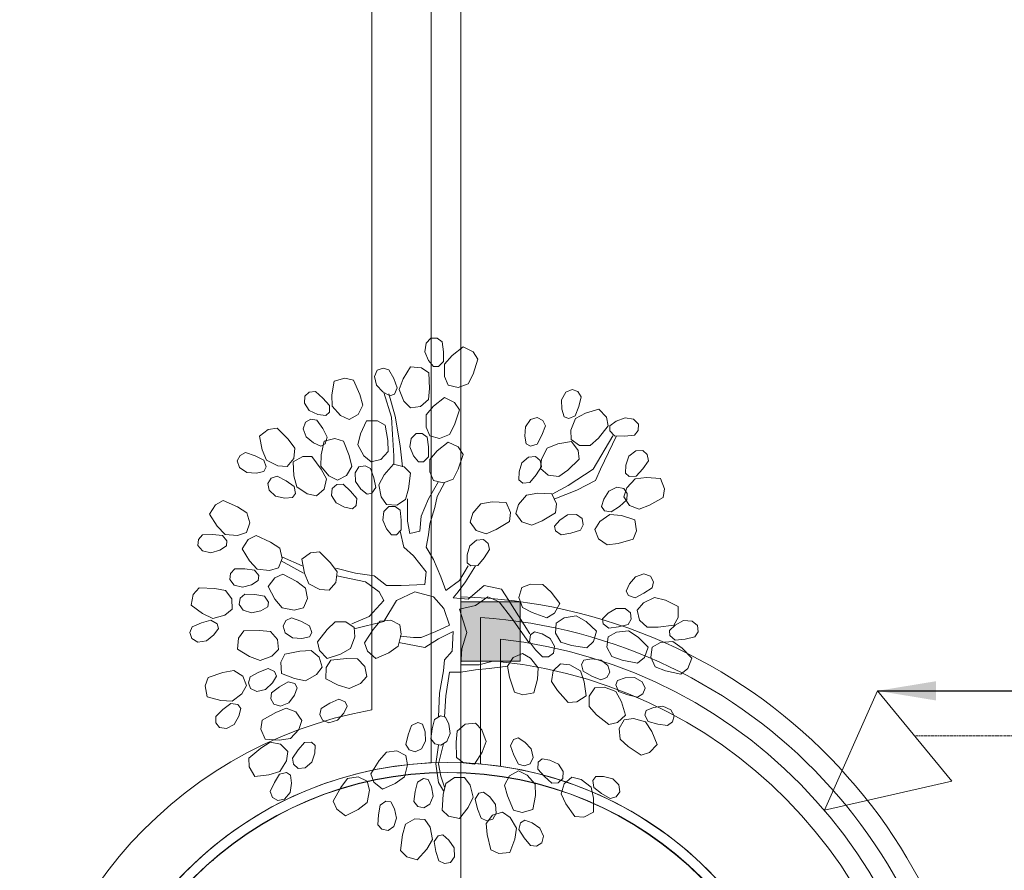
# Model space of a CAD drawing. Header units: millimetres. Extents: x 99250 to 122845, y -19292 to 18303.
# Tile 14 of 99: x 99250 to 101775, y 9840 to 12023. Entities that reach past the tile are written whole.
import ezdxf

# ---------------------------------------------------------------- set-up
doc = ezdxf.new("R2010")
doc.units = ezdxf.units.MM
doc.header["$MEASUREMENT"] = 0
doc.linetypes.add('HIDDENX2', pattern=[0.75, 0.5, -0.25])
doc.layers.get('0').update_dxf_attribs({"lineweight": 5})
doc.layers.add('IRISH HOUSE_HYD AIRPORT_DRAINAGE LAYOUT 1$0$GREY SCALE', color=8, linetype='Continuous')
for name, color, linetype, lineweight in [('IRISH HOUSE_HYD AIRPORT_DRAINAGE LAYOUT 1$0$GREYSCALE', 8, 'Continuous', 0), ('M-MEP-ELFA-CABLE', 1, 'HIDDENX2', 20), ('M-MEP-ELIT-DEVICES', 5, 'Continuous', 20), ('M-MEP-ELPR-EQUIP', 6, 'Continuous', 20)]:
    doc.layers.add(name, color=color, linetype=linetype, lineweight=lineweight)
doc.styles.add('Oswald Light', font='txt')
doc.dimstyles.new('MDS-50', dxfattribs={"dimtxt": 100, "dimasz": 100, "dimexe": 50, "dimexo": 50, "dimgap": 25, "dimtad": 1, "dimdec": 0, "dimtxsty": 'Oswald Light', "dimcen": 0, "dimdle": 1.5875, "dimazin": 0, "dimtfac": 1, "dimtdec": 0, "dimtix": 1, "dimtmove": 0, "dimatfit": 0, "dimfxl": 0, "dimfrac": 2, "dimtolj": 1, "dimarcsym": 0})

# ---------------------------------------------------------------- blocks, each defined once
blk = doc.blocks.new('IRISH HOUSE_HYD AIRPORT_DRAINAGE LAYOUT 1$0$FLOOR PLAN')
at = {"layer": 'IRISH HOUSE_HYD AIRPORT_DRAINAGE LAYOUT 1$0$GREYSCALE', "lineweight": 0, "ltscale": 0.25}
h = blk.add_hatch(color=8, dxfattribs=at)
h.dxf.hatch_style = 1
h.paths.add_polyline_path([(381, 10529.2), (381, 10376.8), (533.4, 10376.8), (533.4, 10529.2)])
at = {"layer": 'IRISH HOUSE_HYD AIRPORT_DRAINAGE LAYOUT 1$0$GREYSCALE', "color": 8, "lineweight": 0, "ltscale": 0.2}
blk.add_line((153, 16760.7), (152.7, 10251.7), dxfattribs=at)
at = {"layer": 'IRISH HOUSE_HYD AIRPORT_DRAINAGE LAYOUT 1$0$GREYSCALE', "color": 8, "lineweight": 0, "ltscale": 0.25}
for p, q in [((305.4, 16757.9), (305.1, 10115.7)), ((381, 14166.1), (381, 4141)), ((381, 10541.5), (381, 10116.1)), ((381, 10529.2), (533.4, 10529.2)), ((381, 10376.8), (381, 10529.2)), ((533.4, 10529.2), (533.4, 10376.8)), ((431.8, 10488.4), (431.8, 10112.9)), ((482.6, 10433.1), (482.6, 10107)), ((533.4, 10376.8), (381, 10376.8)), ((482.6, 10375.2), (482.6, 10107))]:
    blk.add_line(p, q, dxfattribs=at)
at = {"layer": 'IRISH HOUSE_HYD AIRPORT_DRAINAGE LAYOUT 1$0$GREYSCALE', "color": 8, "lineweight": 0}
for p, q in [((288.6, 11170.6), (291.7, 11192.9)), ((291.7, 11192.9), (304.4, 11205.6)), ((304.4, 11205.6), (320.3, 11205.6)), ((320.3, 11205.6), (333, 11196)), ((333, 11196), (336.2, 11170.6)), ((298.1, 11148.4), (288.6, 11170.6)), ((336.2, 11170.6), (336.2, 11145.2)), ((339.3, 11138.9), (358.4, 11161.1)), ((358.4, 11161.1), (386.9, 11183.3)), ((386.9, 11183.3), (412.3, 11170.6)), ((412.3, 11170.6), (425, 11151.6)), ((310.8, 11132.5), (298.1, 11148.4)), ((336.2, 11145.2), (323.5, 11132.5)), ((339.3, 11107.1), (339.3, 11138.9)), ((425, 11151.6), (412.3, 11113.5)), ((159.3, 11106.7), (166.6, 11123.2)), ((166.6, 11123.2), (181.4, 11128.9)), ((181.4, 11128.9), (196.6, 11124.6)), ((196.6, 11124.6), (208.8, 11102.1)), ((232.9, 11101.2), (251.5, 11132.2)), ((251.5, 11132.2), (279.8, 11129.6)), ((279.8, 11129.6), (298.5, 11116.4)), ((298.5, 11116.4), (300.4, 11076.3)), ((323.5, 11132.5), (310.8, 11132.5)), ((412.3, 11113.5), (399.6, 11088.1)), ((50.3, 11059.8), (56.4, 11095.5)), ((56.4, 11095.5), (83.8, 11103.2)), ((83.8, 11103.2), (106, 11097.7)), ((106, 11097.7), (122.3, 11061)), ((164.4, 11084.9), (159.3, 11106.7)), ((208.8, 11102.1), (218, 11078.4)), ((223.2, 11073.6), (232.9, 11101.2)), ((348.8, 11084.9), (339.3, 11107.1)), ((399.6, 11088.1), (374.2, 11078.6)), ((-19.5, 11056.3), (-7.8, 11067)), ((-7.8, 11067), (8, 11068.5)), ((8, 11068.5), (27.5, 11051.9)), ((51.2, 11030.6), (50.3, 11059.8)), ((122.3, 11061), (130, 11033.6)), ((181.3, 11067.6), (164.4, 11084.9)), ((198.9, 11057.4), (181.3, 11067.6)), ((183.9, 11065.9), (202.9, 11002.4)), ((212.4, 11005.5), (196.5, 11062.7)), ((210.7, 11062), (198.9, 11057.4)), ((218, 11078.4), (210.7, 11062)), ((234.7, 11044), (223.2, 11073.6)), ((300.4, 11076.3), (297.8, 11048)), ((374.2, 11078.6), (348.8, 11084.9)), ((638.9, 11047.2), (649.9, 11066.8)), ((649.9, 11066.8), (666.3, 11074.1)), ((666.3, 11074.1), (681.1, 11068.3)), ((681.1, 11068.3), (689.5, 11054.9)), ((-20.3, 11038.4), (-19.5, 11056.3)), ((-7.7, 11019.8), (-20.3, 11038.4)), ((27.5, 11051.9), (44.6, 11033.1)), ((251.6, 11026.7), (234.7, 11044)), ((297.8, 11048), (277.5, 11030)), ((310.8, 11030.9), (339.3, 11053.2)), ((339.3, 11053.2), (364.7, 11040.5)), ((364.7, 11040.5), (377.4, 11021.4)), ((639.7, 11023.1), (638.9, 11047.2)), ((689.5, 11054.9), (683.3, 11030)), ((14.3, 11009.8), (-7.7, 11019.8)), ((34.4, 11006.6), (14.3, 11009.8)), ((43.8, 11015.2), (34.4, 11006.6)), ((44.6, 11033.1), (43.8, 11015.2)), ((72.6, 11007.1), (51.2, 11030.6)), ((117.7, 11009.5), (94.6, 10997.1)), ((130, 11033.6), (117.7, 11009.5)), ((277.5, 11030), (251.6, 11026.7)), ((291.7, 11008.7), (310.8, 11030.9)), ((377.4, 11021.4), (364.7, 10983.3)), ((645.8, 11003.7), (639.7, 11023.1)), ((683.3, 11030), (674.1, 11006.4)), ((674.8, 10999.3), (700.5, 11013.1)), ((700.5, 11013.1), (735.2, 11023.5)), ((735.2, 11023.5), (754.3, 11002.5)), ((-23, 10973), (-17.6, 10990.2)), ((-17.6, 10990.2), (-3.6, 10997.5)), ((-3.6, 10997.5), (12.1, 10995)), ((12.1, 10995), (26.7, 10974)), ((94.6, 10997.1), (72.6, 11007.1)), ((123.8, 10960), (138.7, 10993)), ((138.7, 10993), (167.1, 10993.5)), ((167.1, 10993.5), (187.2, 10982.5)), ((202.9, 11002.4), (206.1, 10957.9)), ((225.1, 10929.3), (212.4, 11005.5)), ((291.7, 10977), (291.7, 11008.7)), ((546.8, 10978.3), (559.9, 10996.5)), ((559.9, 10996.5), (577.1, 11001.8)), ((577.1, 11001.8), (591.1, 10994.5)), ((591.1, 10994.5), (597.9, 10980.1)), ((657.7, 10999.1), (645.8, 11003.7)), ((674.1, 11006.4), (657.7, 10999.1)), ((663.3, 10969.7), (674.8, 10999.3)), ((754.3, 11002.5), (759.2, 10980.2)), ((763.3, 10980.2), (779.5, 10992.4)), ((779.5, 10992.4), (802, 11001.4)), ((802, 11001.4), (824.1, 10997.7)), ((824.1, 10997.7), (836.5, 10984.7)), ((836.5, 10984.7), (836.1, 10968.8)), ((-135.6, 10954.4), (-112.9, 10971.5)), ((-112.9, 10971.5), (-90.2, 10974.3)), ((-90.2, 10974.3), (-61.7, 10946)), ((-15.4, 10951.9), (-23, 10973)), ((26.7, 10974), (38.5, 10951.5)), ((117.2, 10931.5), (123.8, 10960)), ((187.2, 10982.5), (193.7, 10942.9)), ((253.7, 10948.4), (266.4, 10961.1)), ((266.4, 10961.1), (282.2, 10961.1)), ((282.2, 10961.1), (294.9, 10951.6)), ((301.3, 10954.7), (291.7, 10977)), ((364.7, 10983.3), (352, 10957.9)), ((544.9, 10954.2), (546.8, 10978.3)), ((597.9, 10980.1), (588.9, 10956.2)), ((664.1, 10945.5), (663.3, 10969.7)), ((759.2, 10980.2), (733.6, 10949.2)), ((763, 10967.5), (763.3, 10980.2)), ((775.4, 10954.5), (763, 10967.5)), ((836.1, 10968.8), (826.3, 10956.4)), ((-128.4, 10919), (-135.6, 10954.4)), ((-61.7, 10946), (-44.6, 10923.3)), ((3.3, 10936.6), (-15.4, 10951.9)), ((21.9, 10928.5), (3.3, 10936.6)), ((33.2, 10934.4), (21.9, 10928.5)), ((22.6, 10905.9), (30.2, 10941.2)), ((30.2, 10941.2), (57.8, 10947.8)), ((38.5, 10951.5), (33.2, 10934.4)), ((57.8, 10947.8), (79.8, 10941.4)), ((79.8, 10941.4), (94.6, 10904.1)), ((193.7, 10942.9), (194.2, 10914.5)), ((206.1, 10957.9), (209.2, 10903.9)), ((250.5, 10926.2), (253.7, 10948.4)), ((294.9, 10951.6), (298.1, 10926.2)), ((326.6, 10948.4), (301.3, 10954.7)), ((320.3, 10916.6), (348.8, 10938.9)), ((352, 10957.9), (326.6, 10948.4)), ((348.8, 10938.9), (374.2, 10926.2)), ((548.7, 10934.2), (544.9, 10954.2)), ((560, 10928.3), (548.7, 10934.2)), ((577.1, 10933.7), (560, 10928.3)), ((588.9, 10956.2), (577.1, 10933.7)), ((602.4, 10923.4), (629.5, 10934.2)), ((629.5, 10934.2), (665.2, 10940.7)), ((685.5, 10930.4), (664.1, 10945.5)), ((665.2, 10940.7), (681.7, 10917.6)), ((733.6, 10949.2), (712.6, 10930.1)), ((720.1, 10869), (770.8, 10954.7)), ((780.4, 10954.7), (739.1, 10869)), ((800.8, 10953.8), (775.4, 10954.5)), ((826.3, 10956.4), (800.8, 10953.8)), ((-185.1, 10904.7), (-171, 10911.8)), ((-171, 10911.8), (-146.8, 10903.3)), ((-117, 10892), (-128.4, 10919)), ((-44.6, 10923.3), (-47.4, 10896.4)), ((132, 10903.4), (117.2, 10931.5)), ((194.2, 10914.5), (176.2, 10894.3)), ((231.4, 10875.4), (225.1, 10929.3)), ((260, 10903.9), (250.5, 10926.2)), ((298.1, 10926.2), (298.1, 10900.8)), ((301.3, 10894.4), (320.3, 10916.6)), ((374.2, 10926.2), (386.9, 10907.1)), ((587.6, 10895.3), (602.4, 10923.4)), ((681.7, 10917.6), (684.1, 10894.8)), ((712.6, 10930.1), (685.5, 10930.4)), ((812.1, 10902.3), (829.4, 10916.5)), ((829.4, 10916.5), (847.4, 10917.4)), ((847.4, 10917.4), (859.1, 10906.7)), ((-192.2, 10890.5), (-185.1, 10904.7)), ((-186.5, 10873.5), (-192.2, 10890.5)), ((-146.8, 10903.3), (-124.1, 10892)), ((-124.1, 10892), (-118.4, 10875)), ((-88.6, 10877.9), (-117, 10892)), ((-47.4, 10896.4), (-64.4, 10876.5)), ((-48.9, 10888.2), (-24.1, 10901.8)), ((-46.9, 10852), (-48.9, 10888.2)), ((-24.1, 10901.8), (-1.2, 10901.5)), ((-1.2, 10901.5), (23, 10869.4)), ((22.3, 10876.6), (22.6, 10905.9)), ((94.6, 10904.1), (101.2, 10876.4)), ((150.8, 10888.1), (132, 10903.4)), ((176.2, 10894.3), (150.8, 10888.1)), ((209.2, 10903.9), (209.2, 10881.7)), ((272.7, 10888.1), (260, 10903.9)), ((285.4, 10888.1), (272.7, 10888.1)), ((298.1, 10900.8), (285.4, 10888.1)), ((301.3, 10862.7), (301.3, 10894.4)), ((386.9, 10907.1), (374.2, 10869)), ((530.5, 10862.1), (537.5, 10885.2)), ((537.5, 10885.2), (554.2, 10900.2)), ((554.2, 10900.2), (572.1, 10901.8)), ((572.1, 10901.8), (584.3, 10891.6)), ((584.3, 10891.6), (587.9, 10876.1)), ((585.7, 10871.2), (587.6, 10895.3)), ((684.1, 10894.8), (655.2, 10867)), ((804.2, 10879.4), (812.1, 10902.3)), ((862.1, 10891.1), (847.3, 10870.2)), ((859.1, 10906.7), (862.1, 10891.1)), ((-168, 10860.7), (-186.5, 10873.5)), ((-143.9, 10859.3), (-168, 10860.7)), ((-124, 10863.6), (-143.9, 10859.3)), ((-118.4, 10875), (-124, 10863.6)), ((-64.4, 10876.5), (-88.6, 10877.9)), ((42.7, 10852.3), (22.3, 10876.6)), ((23, 10869.4), (36.7, 10844.5)), ((101.2, 10876.4), (87.9, 10852.8)), ((109.8, 10860.1), (119.7, 10875.1)), ((111.1, 10837.7), (109.8, 10860.1)), ((119.7, 10875.1), (135.3, 10878.2)), ((135.3, 10878.2), (149.6, 10871.4)), ((149.6, 10871.4), (157.7, 10847.1)), ((184.6, 10854.9), (208.1, 10882.4)), ((208.1, 10882.4), (235.5, 10874.9)), ((235.5, 10874.9), (251.8, 10858.8)), ((251.8, 10858.8), (246.9, 10818.9)), ((310.8, 10840.4), (301.3, 10862.7)), ((374.2, 10869), (361.5, 10843.6)), ((530, 10841.8), (530.5, 10862.1)), ((587.9, 10876.1), (574, 10854.6)), ((605.2, 10853.8), (585.7, 10871.2)), ((655.2, 10867), (632.1, 10850.4)), ((656.6, 10827.7), (720.1, 10869)), ((739.1, 10869), (726.4, 10840.4)), ((802.9, 10859.1), (804.2, 10879.4)), ((812.3, 10850.6), (802.9, 10859.1)), ((847.3, 10870.2), (830.2, 10851.4)), ((-114.1, 10832.9), (-105.1, 10846)), ((-110.8, 10815.2), (-114.1, 10832.9)), ((-105.1, 10846), (-90, 10851)), ((-90, 10851), (-67.3, 10839.2)), ((-67.3, 10839.2), (-46.4, 10824.7)), ((-39.4, 10823.7), (-46.9, 10852)), ((36.7, 10844.5), (30.1, 10818.2)), ((64.3, 10841.4), (42.7, 10852.3)), ((87.9, 10852.8), (64.3, 10841.4)), ((124.8, 10817.8), (111.1, 10837.7)), ((157.7, 10847.1), (162.8, 10822.3)), ((170.3, 10829.4), (184.6, 10854.9)), ((298.1, 10792.8), (323.5, 10837.3)), ((336.2, 10834.1), (310.8, 10840.4)), ((339.3, 10834.1), (320.3, 10799.2)), ((361.5, 10843.6), (336.2, 10834.1)), ((539.8, 10833.6), (530, 10841.8)), ((557.6, 10835.2), (539.8, 10833.6)), ((574, 10854.6), (557.6, 10835.2)), ((632.1, 10850.4), (605.2, 10853.8)), ((726.4, 10840.4), (678.8, 10815)), ((806.9, 10821.1), (828.3, 10844.6)), ((830.2, 10851.4), (812.3, 10850.6)), ((828.3, 10844.6), (857.3, 10848.2)), ((857.3, 10848.2), (893.4, 10845.4)), ((893.4, 10845.4), (903.6, 10818.9)), ((-94.3, 10800), (-110.8, 10815.2)), ((-46.4, 10824.7), (-43.2, 10807.1)), ((-13.2, 10805.7), (-39.4, 10823.7)), ((30.1, 10818.2), (10.5, 10800.9)), ((49.5, 10801.6), (51.1, 10819.5)), ((51.1, 10819.5), (63.3, 10829.7)), ((63.3, 10829.7), (79.1, 10830.6)), ((79.1, 10830.6), (97.9, 10813.2)), ((97.9, 10813.2), (114.2, 10793.7)), ((140.4, 10804.8), (124.8, 10817.8)), ((152.8, 10807.3), (140.4, 10804.8)), ((162.8, 10822.3), (152.8, 10807.3)), ((176.6, 10798.2), (170.3, 10829.4)), ((246.9, 10818.9), (239.5, 10791.5)), ((549.6, 10802.9), (578.5, 10807.7)), ((578.5, 10807.7), (614.7, 10806.3)), ((615.4, 10805.5), (656.6, 10827.7)), ((678.8, 10815), (621.7, 10792.8)), ((747.9, 10792.6), (760.8, 10813.1)), ((760.8, 10813.1), (780.9, 10823.1)), ((780.9, 10823.1), (798.6, 10819.8)), ((798.6, 10819.8), (807.6, 10806.8)), ((798.9, 10798.3), (806.9, 10821.1)), ((903.6, 10818.9), (900.1, 10796.3)), ((-248.6, 10777.6), (-228.5, 10788.5)), ((-228.5, 10788.5), (-191.7, 10772.4)), ((-70.6, 10795.2), (-94.3, 10800)), ((-50.4, 10796.6), (-70.6, 10795.2)), ((-43.2, 10807.1), (-50.4, 10796.6)), ((10.5, 10800.9), (-13.2, 10805.7)), ((61.4, 10782.6), (49.5, 10801.6)), ((83, 10771.7), (61.4, 10782.6)), ((114.2, 10793.7), (112.6, 10775.8)), ((190.3, 10778.3), (176.6, 10798.2)), ((239.5, 10791.5), (216.5, 10777.1)), ((244.1, 10792.8), (244.1, 10735.7)), ((279, 10748.4), (298.1, 10792.8)), ((320.3, 10799.2), (313.9, 10770.6)), ((432.2, 10780.6), (461.1, 10785.4)), ((461.1, 10785.4), (497.3, 10784.1)), ((497.3, 10784.1), (508.6, 10758.1)), ((529.2, 10778.5), (549.6, 10802.9)), ((614.7, 10806.3), (626, 10780.3)), ((742.1, 10773.1), (747.9, 10792.6)), ((807, 10790.9), (787.8, 10773.9)), ((813.4, 10776.5), (798.9, 10798.3)), ((807.6, 10806.8), (807, 10790.9)), ((900.1, 10796.3), (865.1, 10776.7)), ((-263.6, 10753.5), (-248.6, 10777.6)), ((-191.7, 10772.4), (-167.6, 10757.4)), ((-167.6, 10757.4), (-160.5, 10731.2)), ((102.9, 10767.7), (83, 10771.7)), ((112.6, 10775.8), (102.9, 10767.7)), ((180.7, 10738.8), (183.9, 10761.1)), ((183.9, 10761.1), (196.5, 10773.8)), ((216.5, 10777.1), (190.3, 10778.3)), ((196.5, 10773.8), (212.4, 10773.8)), ((212.4, 10773.8), (225.1, 10764.2)), ((225.1, 10764.2), (228.3, 10738.8)), ((313.9, 10770.6), (301.3, 10729.3)), ((411.8, 10756.3), (432.2, 10780.6)), ((508.6, 10758.1), (506, 10735.3)), ((522.2, 10755.4), (529.2, 10778.5)), ((623.4, 10757.5), (589.2, 10736.5)), ((626, 10780.3), (623.4, 10757.5)), ((749.3, 10762.7), (742.1, 10773.1)), ((766.9, 10759.5), (749.3, 10762.7)), ((787.8, 10773.9), (766.9, 10759.5)), ((838.6, 10766.4), (813.4, 10776.5)), ((865.1, 10776.7), (838.6, 10766.4)), ((-244.1, 10723), (-263.6, 10753.5)), ((190.2, 10716.6), (180.7, 10738.8)), ((228.3, 10738.8), (228.3, 10713.4)), ((244.1, 10735.7), (250.5, 10703.9)), ((275.9, 10710.3), (279, 10748.4)), ((404.8, 10733.2), (411.8, 10756.3)), ((420.2, 10712), (404.8, 10733.2)), ((506, 10735.3), (471.8, 10714.3)), ((537.6, 10734.2), (522.2, 10755.4)), ((563.2, 10725.2), (537.6, 10734.2)), ((589.2, 10736.5), (563.2, 10725.2)), ((621.2, 10723.4), (634.7, 10738.7)), ((634.7, 10738.7), (654.9, 10751.9)), ((654.9, 10751.9), (677.3, 10752.6)), ((677.3, 10752.6), (692.1, 10742.3)), ((692.1, 10742.3), (694.8, 10726.7)), ((724.5, 10714.8), (737.4, 10735.2)), ((737.4, 10735.2), (763.5, 10753.2)), ((763.5, 10753.2), (792.6, 10750.2)), ((792.6, 10750.2), (827.1, 10739.3)), ((827.1, 10739.3), (831.1, 10711.2)), ((-223.8, 10702), (-244.1, 10723)), ((-169.1, 10706.5), (-192.1, 10699.1)), ((-160.5, 10731.2), (-169.1, 10706.5)), ((202.9, 10700.7), (190.2, 10716.6)), ((228.3, 10713.4), (215.6, 10700.7)), ((234.6, 10669), (225.1, 10710.3)), ((250.5, 10703.9), (275.9, 10710.3)), ((301.3, 10729.3), (298.1, 10700.7)), ((445.8, 10703), (420.2, 10712)), ((471.8, 10714.3), (445.8, 10703)), ((623.5, 10710.9), (621.2, 10723.4)), ((638.2, 10700.6), (623.5, 10710.9)), ((687.6, 10712.6), (663.2, 10705)), ((694.8, 10726.7), (687.6, 10712.6)), ((733.7, 10690.3), (724.5, 10714.8)), ((831.1, 10711.2), (822.6, 10690)), ((-293.4, 10673.4), (-291.9, 10689.2)), ((-291.9, 10689.2), (-281.3, 10701)), ((-281.3, 10701), (-255.7, 10701.8)), ((-255.7, 10701.8), (-230.4, 10699.5)), ((-230.4, 10699.5), (-218.9, 10685.7)), ((-192.1, 10699.1), (-223.8, 10702)), ((-218.9, 10685.7), (-220.1, 10673)), ((-179.7, 10665.3), (-164.1, 10689)), ((-164.1, 10689), (-143.6, 10699.3)), ((-143.6, 10699.3), (-107.3, 10682.1)), ((-107.3, 10682.1), (-83.6, 10666.4)), ((215.6, 10700.7), (202.9, 10700.7)), ((298.1, 10700.7), (291.7, 10669)), ((404.3, 10672.5), (421, 10687.5)), ((421, 10687.5), (438.9, 10689)), ((438.9, 10689), (451, 10678.9)), ((663.2, 10705), (638.2, 10700.6)), ((756, 10674.8), (733.7, 10690.3)), ((822.6, 10690), (784.1, 10678.8)), ((-281.9, 10659.6), (-293.4, 10673.4)), ((-260.1, 10654.4), (-281.9, 10659.6)), ((-237.1, 10661.8), (-260.1, 10654.4)), ((-220.1, 10673), (-237.1, 10661.8)), ((-161.1, 10634.3), (-179.7, 10665.3)), ((-83.6, 10666.4), (-77.2, 10640.1)), ((-4.2, 10654.8), (18.5, 10657.4)), ((18.5, 10657.4), (46.7, 10628.7)), ((260, 10646.8), (234.6, 10669)), ((291.7, 10669), (310.8, 10637.2)), ((397.3, 10649.3), (404.3, 10672.5)), ((454.6, 10663.4), (440.7, 10641.9)), ((451, 10678.9), (454.6, 10663.4)), ((784.1, 10678.8), (756, 10674.8)), ((-141.3, 10612.7), (-161.1, 10634.3)), ((-77.2, 10640.1), (-86.6, 10615.7)), ((-22.4, 10602.3), (-79.5, 10634.1)), ((-25.6, 10621.4), (-76.3, 10643.6)), ((-27.1, 10638), (-4.2, 10654.8)), ((-20.3, 10602.5), (-27.1, 10638)), ((291.7, 10605.5), (260, 10646.8)), ((310.8, 10637.2), (329.8, 10592.8)), ((396.8, 10629), (397.3, 10649.3)), ((440.7, 10641.9), (424.4, 10622.4)), ((-209.8, 10601.9), (-198.8, 10613.3)), ((-198.8, 10613.3), (-173.2, 10613.4)), ((-173.2, 10613.4), (-148, 10610.3)), ((-148, 10610.3), (-136.9, 10596.2)), ((-109.8, 10608.9), (-141.3, 10612.7)), ((-86.6, 10615.7), (-109.8, 10608.9)), ((46.7, 10628.7), (63.5, 10605.8)), ((60.1, 10615), (110.9, 10602.3)), ((63.5, 10605.8), (60.4, 10578.9)), ((288.6, 10573.7), (291.7, 10605.5)), ((377.4, 10583.3), (399.6, 10621.4)), ((418.6, 10621.4), (393.3, 10580.1)), ((406.5, 10620.9), (396.8, 10629)), ((424.4, 10622.4), (406.5, 10620.9)), ((-211.7, 10586.1), (-209.8, 10601.9)), ((-200.7, 10572), (-211.7, 10586.1)), ((-138.5, 10583.6), (-155.8, 10572.9)), ((-136.9, 10596.2), (-138.5, 10583.6)), ((-113, 10568), (-96.1, 10590.8)), ((-96.1, 10590.8), (-75.2, 10600)), ((-75.2, 10600), (-39.8, 10580.9)), ((-39.8, 10580.9), (-17, 10563.9)), ((-9.2, 10575.4), (-20.3, 10602.5)), ((136.3, 10580.1), (63.3, 10596)), ((110.9, 10602.3), (158.5, 10596)), ((171.2, 10554.7), (136.3, 10580.1)), ((158.5, 10596), (190.2, 10570.6)), ((329.8, 10592.8), (342.5, 10557.9)), ((342.5, 10557.9), (377.4, 10583.3)), ((393.3, 10580.1), (374.2, 10554.7)), ((813.6, 10574.9), (829.3, 10593.4)), ((829.3, 10593.4), (850.6, 10600.4)), ((850.6, 10600.4), (867.6, 10594.7)), ((867.6, 10594.7), (874.7, 10580.5)), ((874.7, 10580.5), (871.8, 10564.9)), ((-305.2, 10547.8), (-290.4, 10565.2)), ((-290.4, 10565.2), (-250.3, 10563.5)), ((-250.3, 10563.5), (-222.3, 10558.2)), ((-222.3, 10558.2), (-206.2, 10536.4)), ((-179, 10566.1), (-200.7, 10572)), ((-155.8, 10572.9), (-179, 10566.1)), ((-96.1, 10536), (-113, 10568)), ((-17, 10563.9), (-12.1, 10537.3)), ((19, 10560.9), (-9.2, 10575.4)), ((43.1, 10559.2), (19, 10560.9)), ((60.4, 10578.9), (43.1, 10559.2)), ((183.9, 10532.5), (171.2, 10554.7)), ((190.2, 10570.6), (228.3, 10570.6)), ((263.2, 10554.7), (215.6, 10532.5)), ((228.3, 10570.6), (288.6, 10573.7)), ((310.8, 10542), (263.2, 10554.7)), ((374.2, 10554.7), (361.5, 10538.8)), ((399.6, 10535.6), (440.9, 10570.6)), ((440.9, 10570.6), (485.3, 10561)), ((485.3, 10561), (504.3, 10532.5)), ((530.1, 10540.2), (537.1, 10565.5)), ((537.1, 10565.5), (559.6, 10574.4)), ((559.6, 10574.4), (591.3, 10573.6)), ((591.3, 10573.6), (613, 10554)), ((805.1, 10556.5), (813.6, 10574.9)), ((810.7, 10545.1), (805.1, 10556.5)), ((871.8, 10564.9), (850.5, 10550.8)), ((-310.5, 10519.9), (-305.2, 10547.8)), ((-206.2, 10536.4), (-205.4, 10510.3)), ((-187.3, 10522.4), (-184.6, 10538)), ((-184.6, 10538), (-173, 10548.8)), ((-173, 10548.8), (-147.4, 10547.5)), ((-147.4, 10547.5), (-122.4, 10543.1)), ((-122.4, 10543.1), (-112.1, 10528.4)), ((-77.5, 10513.4), (-96.1, 10536)), ((-12.1, 10537.3), (-22.7, 10513.4)), ((145.8, 10491.2), (183.9, 10532.5)), ((215.6, 10532.5), (183.9, 10478.5)), ((337.7, 10511.4), (310.8, 10542)), ((361.5, 10538.8), (399.6, 10535.6)), ((450.4, 10542), (418.6, 10519.8)), ((478.9, 10529.3), (450.4, 10542)), ((504.3, 10532.5), (558.3, 10446.7)), ((539, 10514.6), (530.1, 10540.2)), ((613, 10554), (634.6, 10524.9)), ((827.8, 10539.4), (810.7, 10545.1)), ((850.5, 10550.8), (827.8, 10539.4)), ((849, 10526), (877.4, 10540.1)), ((877.4, 10540.1), (905.8, 10533)), ((905.8, 10533), (938.4, 10517.3)), ((-281.3, 10498.6), (-310.5, 10519.9)), ((-205.4, 10510.3), (-224.2, 10495)), ((-177, 10507.7), (-187.3, 10522.4)), ((-155.7, 10500.7), (-177, 10507.7)), ((-132.1, 10506.2), (-155.7, 10500.7)), ((-114.3, 10515.9), (-132.1, 10506.2)), ((-112.1, 10528.4), (-114.3, 10515.9)), ((-46.3, 10507.9), (-77.5, 10513.4)), ((-22.7, 10513.4), (-46.3, 10507.9)), ((352, 10469), (337.7, 10511.4)), ((418.6, 10519.8), (377.4, 10510.2)), ((377.4, 10510.2), (396.4, 10449.9)), ((510.7, 10488), (478.9, 10529.3)), ((564.1, 10501.3), (539, 10514.6)), ((634.6, 10524.9), (621.2, 10499.9)), ((758.7, 10499.9), (779.6, 10512)), ((779.6, 10512), (802, 10511.6)), ((802, 10511.6), (816.1, 10500.5)), ((833.4, 10507.5), (849, 10526)), ((839, 10482), (833.4, 10507.5)), ((938.4, 10517.3), (938.4, 10489)), ((-284.4, 10474.6), (-260, 10481.5)), ((-254.7, 10486.3), (-281.3, 10498.6)), ((-260, 10481.5), (-244.3, 10472.8)), ((-224.2, 10495), (-254.7, 10486.3)), ((-75, 10466.8), (-67.7, 10480.9)), ((-67.7, 10480.9), (-53.5, 10487.8)), ((-53.5, 10487.8), (-29.4, 10479.1)), ((-29.4, 10479.1), (-6.8, 10467.5)), ((101.4, 10472.1), (145.8, 10491.2)), ((155.8, 10457.8), (174.4, 10479.2)), ((174.4, 10479.2), (201.3, 10482.2)), ((201.3, 10482.2), (224.4, 10469.8)), ((555.1, 10424.5), (510.7, 10488)), ((601.9, 10487.7), (564.1, 10501.3)), ((621.2, 10499.9), (601.9, 10487.7)), ((625.4, 10474.4), (645.6, 10487.7)), ((645.6, 10487.7), (676.9, 10493.2)), ((676.9, 10493.2), (702.1, 10478.3)), ((744.4, 10485.4), (758.7, 10499.9)), ((746, 10472.8), (744.4, 10485.4)), ((818.1, 10484.8), (810.1, 10471)), ((816.1, 10500.5), (818.1, 10484.8)), ((858.8, 10463.5), (839, 10482)), ((938.4, 10489), (927, 10469.1)), ((930.4, 10469.1), (951.6, 10480.7)), ((951.6, 10480.7), (974.1, 10479.5)), ((974.1, 10479.5), (987.9, 10468.1)), ((-313.6, 10449.8), (-307.9, 10464.6)), ((-307.9, 10464.6), (-284.4, 10474.6)), ((-240.8, 10460.6), (-252.6, 10444)), ((-244.3, 10472.8), (-240.8, 10460.6)), ((-189.1, 10435.4), (-175.8, 10454.1)), ((-175.8, 10454.1), (-135.7, 10455.7)), ((-135.7, 10455.7), (-107.4, 10452.9)), ((-69.5, 10449.7), (-75, 10466.8)), ((-6.8, 10467.5), (-1.3, 10450.4)), ((13.4, 10426.2), (38.4, 10457.7)), ((38.4, 10457.7), (59, 10477.2)), ((59, 10477.2), (86.1, 10477.5)), ((86.1, 10477.5), (107.8, 10462.8)), ((183.9, 10478.5), (107.7, 10459.4)), ((107.8, 10462.8), (109.1, 10438.7)), ((134.1, 10424), (155.8, 10457.8)), ((224.4, 10469.8), (228.1, 10445.9)), ((317.1, 10453.1), (352, 10469)), ((623.5, 10448.3), (625.4, 10474.4)), ((702.1, 10478.3), (728.9, 10454)), ((728.9, 10454), (720.8, 10426.8)), ((760.1, 10461.7), (746, 10472.8)), ((785.3, 10464.8), (760.1, 10461.7)), ((779.8, 10450.8), (811.3, 10454.6)), ((810.1, 10471), (785.3, 10464.8)), ((811.3, 10454.6), (835.6, 10438.4)), ((887.2, 10463.5), (858.8, 10463.5)), ((927, 10469.1), (887.2, 10463.5)), ((915.8, 10455), (930.4, 10469.1)), ((916.9, 10442.4), (915.8, 10455)), ((987.9, 10468.1), (989.3, 10452.3)), ((-309.3, 10434.5), (-313.6, 10449.8)), ((-293.6, 10425.8), (-309.3, 10434.5)), ((-271.4, 10428.8), (-293.6, 10425.8)), ((-252.6, 10444), (-271.4, 10428.8)), ((-192, 10407.2), (-189.1, 10435.4)), ((-107.4, 10452.9), (-89.5, 10432.5)), ((-89.5, 10432.5), (-86.5, 10406.5)), ((-51.1, 10436.7), (-69.5, 10449.7)), ((-27, 10435.1), (-51.1, 10436.7)), ((-7.1, 10439.1), (-27, 10435.1)), ((-1.3, 10450.4), (-7.1, 10439.1)), ((109.1, 10438.7), (98.2, 10408.9)), ((228.1, 10445.9), (220.3, 10415.1)), ((225.1, 10440.4), (260, 10437.2)), ((260, 10437.2), (279, 10437.2)), ((279, 10437.2), (317.1, 10453.1)), ((323.5, 10434), (288.6, 10411.8)), ((361.5, 10453.1), (323.5, 10434)), ((358.4, 10402.3), (361.5, 10453.1)), ((396.4, 10449.9), (383.7, 10408.6)), ((557, 10426), (559.5, 10443.8)), ((559.5, 10443.8), (569.6, 10451.5)), ((569.6, 10451.5), (589.3, 10446.5)), ((589.3, 10446.5), (610.3, 10434.5)), ((610.3, 10434.5), (621.2, 10414.9)), ((637.3, 10425), (623.5, 10448.3)), ((755.6, 10412.7), (758.8, 10438.7)), ((758.8, 10438.7), (779.8, 10450.8)), ((835.6, 10438.4), (861.1, 10412.8)), ((930.7, 10430.9), (916.9, 10442.4)), ((956, 10433.3), (930.7, 10430.9)), ((981, 10438.8), (956, 10433.3)), ((989.3, 10452.3), (981, 10438.8)), ((-161.1, 10388.4), (-192, 10407.2)), ((-86.5, 10406.5), (-103.9, 10389.7)), ((-31.5, 10402.3), (-3.1, 10404)), ((-3.1, 10404), (17.8, 10386.8)), ((18.8, 10404), (13.4, 10426.2)), ((38.3, 10383.4), (18.8, 10404)), ((98.2, 10408.9), (72.8, 10394.5)), ((141.7, 10402.4), (134.1, 10424)), ((220.3, 10415.1), (196.4, 10398.3)), ((288.6, 10411.8), (221.9, 10424.5)), ((383.7, 10408.6), (380.6, 10367.4)), ((572.3, 10405.8), (557, 10426)), ((590.2, 10387.5), (572.3, 10405.8)), ((621.2, 10414.9), (618.7, 10397.1)), ((664.5, 10416.9), (637.3, 10425)), ((704.3, 10411), (664.5, 10416.9)), ((720.8, 10426.8), (704.3, 10411)), ((768.1, 10388.7), (755.6, 10412.7)), ((861.1, 10412.8), (851.6, 10386)), ((867.9, 10386.9), (871.8, 10412.7)), ((871.8, 10412.7), (893.1, 10424.2)), ((893.1, 10424.2), (924.7, 10427.2)), ((924.7, 10427.2), (948.6, 10410.3)), ((948.6, 10410.3), (973.4, 10383.9)), ((-133.5, 10378.5), (-161.1, 10388.4)), ((-103.9, 10389.7), (-133.5, 10378.5)), ((-81, 10373.7), (-70.8, 10394.2)), ((-70.8, 10394.2), (-31.5, 10402.3)), ((17.8, 10386.8), (25, 10361.6)), ((35.6, 10360.1), (47.7, 10379.5)), ((72.8, 10394.5), (38.3, 10383.4)), ((47.7, 10379.5), (87.7, 10383.6)), ((87.7, 10383.6), (116, 10382.5)), ((116, 10382.5), (135.2, 10363.3)), ((163.2, 10383.8), (141.7, 10402.4)), ((196.4, 10398.3), (163.2, 10383.8)), ((336.2, 10351.5), (339.3, 10380.1)), ((339.3, 10380.1), (358.4, 10402.3)), ((500.5, 10363.4), (515, 10386.4)), ((515, 10386.4), (539, 10396.6)), ((539, 10396.6), (560, 10384.7)), ((560, 10384.7), (579.2, 10359.3)), ((606.1, 10387.5), (590.2, 10387.5)), ((618.7, 10397.1), (606.1, 10387.5)), ((690.1, 10368.4), (696.5, 10379.4)), ((696.5, 10379.4), (716.6, 10382.4)), ((716.6, 10382.4), (740.6, 10379.6)), ((740.6, 10379.6), (758.2, 10365.7)), ((794.9, 10379.1), (768.1, 10388.7)), ((834.2, 10371.1), (794.9, 10379.1)), ((851.6, 10386), (834.2, 10371.1)), ((879.7, 10362.5), (867.9, 10386.9)), ((973.4, 10383.9), (963.1, 10357.4)), ((-229.4, 10347.5), (-201.4, 10352.7)), ((-201.4, 10352.7), (-178.5, 10338.2)), ((-136.7, 10348.4), (-113, 10357.4)), ((-113, 10357.4), (-96.6, 10350)), ((-79.3, 10345.4), (-81, 10373.7)), ((25, 10361.6), (10.5, 10342.3)), ((34.4, 10331.7), (35.6, 10360.1)), ((135.2, 10363.3), (139.8, 10337.5)), ((380.6, 10367.4), (428.2, 10367.4)), ((418.6, 10354.7), (380.6, 10348.3)), ((453.6, 10357.8), (418.6, 10354.7)), ((428.2, 10367.4), (463.1, 10376.9)), ((501.1, 10364.2), (453.6, 10357.8)), ((463.1, 10376.9), (501.1, 10376.9)), ((505.7, 10335.5), (500.5, 10363.4)), ((579.2, 10359.3), (577.4, 10330.1)), ((618, 10351.4), (636.2, 10370.2)), ((636.2, 10370.2), (660.2, 10367.4)), ((660.2, 10367.4), (687.7, 10351.5)), ((694.8, 10351.1), (690.1, 10368.4)), ((758.2, 10365.7), (762.9, 10348.4)), ((906.2, 10352.2), (879.7, 10362.5)), ((963.1, 10357.4), (945.3, 10343)), ((-275, 10313.1), (-267.4, 10334.7)), ((-267.4, 10334.7), (-229.4, 10347.5)), ((-178.5, 10338.2), (-168.3, 10314.1)), ((-163.8, 10321.2), (-159.3, 10336.4)), ((-159.3, 10336.4), (-136.7, 10348.4)), ((-92.1, 10338.1), (-102.4, 10320.7)), ((-96.6, 10350), (-92.1, 10338.1)), ((-45.7, 10331.8), (-79.3, 10345.4)), ((-17, 10326.4), (-45.7, 10331.8)), ((10.5, 10342.3), (-17, 10326.4)), ((66.4, 10314.9), (34.4, 10331.7)), ((139.8, 10337.5), (123.5, 10319.7)), ((326.6, 10294.3), (336.2, 10351.5)), ((352, 10348.3), (342.5, 10288)), ((380.6, 10348.3), (352, 10348.3)), ((518.6, 10297.5), (505.7, 10335.5)), ((577.4, 10330.1), (568.1, 10295.2)), ((613.6, 10324.7), (618, 10351.4)), ((687.7, 10351.5), (697.4, 10323.9)), ((716.8, 10338.4), (694.8, 10351.1)), ((740.4, 10328.4), (716.8, 10338.4)), ((755, 10334.6), (740.4, 10328.4)), ((762.9, 10348.4), (755, 10334.6)), ((782.8, 10327.3), (802.2, 10333.6)), ((802.2, 10333.6), (826.3, 10334.6)), ((826.3, 10334.6), (846, 10323.7)), ((945.3, 10343), (906.2, 10352.2)), ((-269.8, 10285.2), (-275, 10313.1)), ((-168.3, 10314.1), (-180.3, 10293.1)), ((-158.1, 10306.3), (-163.8, 10321.2)), ((-141.8, 10299), (-158.1, 10306.3)), ((-119.8, 10303.9), (-141.8, 10299)), ((-102.4, 10320.7), (-119.8, 10303.9)), ((-104.5, 10295.5), (-84.1, 10310.9)), ((-84.1, 10310.9), (-62.1, 10323.6)), ((-62.1, 10323.6), (-44.8, 10319)), ((-38.4, 10308), (-45.8, 10289.1)), ((-44.8, 10319), (-38.4, 10308)), ((94.5, 10306.6), (66.4, 10314.9)), ((123.5, 10319.7), (94.5, 10306.6)), ((629.2, 10301), (613.6, 10324.7)), ((697.4, 10323.9), (702.4, 10288)), ((709.9, 10287.1), (724.8, 10308.6)), ((724.8, 10308.6), (749, 10309.6)), ((749, 10309.6), (778.6, 10298.4)), ((778.3, 10315.5), (782.8, 10327.3)), ((785.7, 10299.1), (778.3, 10315.5)), ((846, 10323.7), (853.4, 10307.4)), ((853.4, 10307.4), (847.7, 10292.5)), ((-234.9, 10275.8), (-269.8, 10285.2)), ((-180.3, 10293.1), (-205.6, 10274)), ((-106.4, 10279.7), (-104.5, 10295.5)), ((-98.5, 10266), (-106.4, 10279.7)), ((-45.8, 10289.1), (-60.3, 10269.7)), ((44.7, 10268.5), (67.8, 10278.9)), ((67.8, 10278.9), (84.6, 10272.6)), ((323.5, 10234), (326.6, 10294.3)), ((342.5, 10288), (339.3, 10234)), ((540.2, 10290), (518.6, 10297.5)), ((568.1, 10295.2), (540.2, 10290)), ((655.9, 10270.9), (629.2, 10301)), ((702.4, 10288), (678.7, 10272.4)), ((709.8, 10260), (709.9, 10287.1)), ((778.6, 10298.4), (792.7, 10272.7)), ((809.5, 10290.1), (785.7, 10299.1)), ((834.3, 10284), (809.5, 10290.1)), ((847.7, 10292.5), (834.3, 10284)), ((-247.4, 10234.5), (-229.1, 10252.3)), ((-205.6, 10274), (-234.9, 10275.8)), ((-229.1, 10252.3), (-208.8, 10267.6)), ((-208.8, 10267.6), (-191, 10265.2)), ((-191, 10265.2), (-183.4, 10255)), ((-183.4, 10255), (-188.4, 10235.3)), ((-81.2, 10261.4), (-98.5, 10266)), ((-93.6, 10245.3), (-67.3, 10255.9)), ((-60.3, 10269.7), (-81.2, 10261.4)), ((-67.3, 10255.9), (-42, 10246.2)), ((19.4, 10239.6), (22.8, 10255.1)), ((22.8, 10255.1), (44.7, 10268.5)), ((89.8, 10261), (80.6, 10242.9)), ((84.6, 10272.6), (89.8, 10261)), ((678.7, 10272.4), (655.9, 10270.9)), ((729, 10239.1), (709.8, 10260)), ((792.7, 10272.7), (803.3, 10238.1)), ((856.4, 10250), (875.1, 10257.9)), ((875.1, 10257.9), (899.1, 10261)), ((899.1, 10261), (919.6, 10251.8)), ((919.6, 10251.8), (928.3, 10236.1)), ((-247.4, 10218.6), (-247.4, 10234.5)), ((-188.4, 10235.3), (-200.4, 10214.4)), ((-128.4, 10225.2), (-93.6, 10245.3)), ((-42, 10246.2), (-27.2, 10224.6)), ((25.9, 10225.2), (19.4, 10239.6)), ((80.6, 10242.9), (64.3, 10225.1)), ((307.5, 10202.6), (313.8, 10227.2)), ((313.8, 10227.2), (329.2, 10236.4)), ((329.2, 10236.4), (341.5, 10233.3)), ((341.5, 10233.3), (349.9, 10214.8)), ((760.1, 10213.8), (729, 10239.1)), ((803.3, 10238.1), (782.5, 10218.9)), ((787.1, 10203.8), (800.1, 10226.4)), ((800.1, 10226.4), (824.1, 10229.5)), ((824.1, 10229.5), (854.7, 10220.8)), ((852.9, 10237.8), (856.4, 10250)), ((861.6, 10222.1), (852.9, 10237.8)), ((928.3, 10236.1), (924, 10220.9)), ((-237.8, 10206), (-247.4, 10218.6)), ((-220, 10203.5), (-237.8, 10206)), ((-200.4, 10214.4), (-220, 10203.5)), ((-131.5, 10202.5), (-128.4, 10225.2)), ((-121, 10176.1), (-131.5, 10202.5)), ((-34.8, 10201.6), (-55.9, 10177.9)), ((-27.2, 10224.6), (-34.8, 10201.6)), ((42.7, 10218.8), (25.9, 10225.2)), ((64.3, 10225.1), (42.7, 10218.8)), ((245.8, 10187.4), (254.5, 10211.3)), ((254.5, 10211.3), (270.8, 10218.9)), ((270.8, 10218.9), (282.7, 10214.6)), ((282.7, 10214.6), (289.2, 10195.3)), ((304.3, 10177.2), (307.5, 10202.6)), ((349.9, 10214.8), (353.7, 10190.9)), ((371.9, 10197.4), (392.5, 10215.1)), ((392.5, 10215.1), (418.5, 10217.8)), ((418.5, 10217.8), (435.1, 10200.1)), ((782.5, 10218.9), (760.1, 10213.8)), ((789.3, 10176.7), (787.1, 10203.8)), ((854.7, 10220.8), (870.8, 10196.4)), ((886.1, 10215.2), (861.6, 10222.1)), ((911.4, 10211.3), (886.1, 10215.2)), ((924, 10220.9), (911.4, 10211.3)), ((-84.9, 10173.8), (-121, 10176.1)), ((-55.9, 10177.9), (-84.9, 10173.8)), ((240.1, 10162.5), (245.8, 10187.4)), ((289.2, 10195.3), (290.6, 10171.2)), ((314.3, 10164.9), (304.3, 10177.2)), ((353.7, 10190.9), (345.1, 10170.1)), ((368.7, 10169.2), (371.9, 10197.4)), ((435.1, 10200.1), (445.9, 10170.3)), ((515.8, 10175.3), (527.7, 10179.7)), ((527.7, 10179.7), (545, 10169.1)), ((810.3, 10157.6), (789.3, 10176.7)), ((870.8, 10196.4), (884.4, 10162.9)), ((-162.7, 10128), (-131.9, 10153.7)), ((-131.9, 10153.7), (-107.7, 10168.7)), ((-107.7, 10168.7), (-81.1, 10163.4)), ((-81.1, 10163.4), (-62.9, 10144.6)), ((-36.5, 10148.8), (-19.6, 10167.8)), ((-19.6, 10167.8), (-1.7, 10168.9)), ((-1.7, 10168.9), (7.8, 10160.5)), ((7.8, 10160.5), (6.8, 10140.2)), ((248.8, 10149.2), (240.1, 10162.5)), ((280, 10151.4), (263.7, 10143.8)), ((290.6, 10171.2), (280, 10151.4)), ((329.7, 10160.9), (314.3, 10164.9)), ((323.5, 10161), (317.1, 10113.4)), ((323.5, 10113.4), (336.2, 10164.2)), ((345.1, 10170.1), (329.7, 10160.9)), ((369.8, 10129.1), (368.7, 10169.2)), ((445.9, 10170.3), (435.6, 10142.9)), ((508.2, 10159.1), (515.8, 10175.3)), ((516.9, 10135.2), (508.2, 10159.1)), ((545, 10169.1), (561.6, 10151.5)), ((561.6, 10151.5), (566.2, 10129.5)), ((843.4, 10135), (810.3, 10157.6)), ((884.4, 10162.9), (865.2, 10141.9)), ((-162, 10105.2), (-162.7, 10128)), ((-62.9, 10144.6), (-66.5, 10120.7)), ((-50.9, 10127.7), (-36.5, 10148.8)), ((-47.8, 10112.1), (-50.9, 10127.7)), ((6.8, 10140.2), (-0.8, 10117.3)), ((171.7, 10121.9), (190.2, 10143.5)), ((190.2, 10143.5), (217.1, 10146.7)), ((217.1, 10146.7), (240.2, 10134.5)), ((240.2, 10134.5), (244.1, 10110.6)), ((263.7, 10143.8), (248.8, 10149.2)), ((388.2, 10115.5), (369.8, 10129.1)), ((435.6, 10142.9), (416.4, 10112.3)), ((528.5, 10112.4), (516.9, 10135.2)), ((566.2, 10129.5), (558.6, 10113.2)), ((579.7, 10117.3), (589.2, 10125.7)), ((589.2, 10125.7), (609.2, 10122.2)), ((865.2, 10141.9), (843.4, 10135)), ((-147.1, 10081), (-162, 10105.2)), ((-66.5, 10120.7), (-83.2, 10093.7)), ((-35.9, 10101.6), (-47.8, 10112.1)), ((-18, 10102.7), (-35.9, 10101.6)), ((-0.8, 10117.3), (-18, 10102.7)), ((150.3, 10087.9), (171.7, 10121.9)), ((244.1, 10110.6), (236.5, 10079.8)), ((317.1, 10113.4), (323.5, 10065.7)), ((329.8, 10081.6), (323.5, 10113.4)), ((416.4, 10112.3), (388.2, 10115.5)), ((543.7, 10107.8), (528.5, 10112.4)), ((558.6, 10113.2), (543.7, 10107.8)), ((578.6, 10099.3), (579.7, 10117.3)), ((609.2, 10122.2), (631.1, 10111.9)), ((631.1, 10111.9), (643.5, 10093.2)), ((-111.1, 10084.9), (-147.1, 10081)), ((-83.2, 10093.7), (-111.1, 10084.9)), ((-97.2, 10065.1), (-83.8, 10086.7)), ((-83.8, 10086.7), (-66.4, 10090.8)), ((-66.4, 10090.8), (-55.6, 10084.1)), ((-55.6, 10084.1), (-53.1, 10063.9)), ((73.5, 10052.7), (90.6, 10075.3)), ((90.6, 10075.3), (117.3, 10080)), ((117.3, 10080), (141.1, 10069.1)), ((158.1, 10066.4), (150.3, 10087.9)), ((236.5, 10079.8), (212.7, 10062.8)), ((269.8, 10066.5), (285.2, 10075.8)), ((285.2, 10075.8), (297.5, 10072.8)), ((339.3, 10053), (329.8, 10081.6)), ((342.2, 10062.4), (364.6, 10077.7)), ((364.6, 10077.7), (390.7, 10077.7)), ((390.7, 10077.7), (405.3, 10058.4)), ((493.2, 10058.8), (505.9, 10082.7)), ((505.9, 10082.7), (529.1, 10094.8)), ((529.1, 10094.8), (551, 10084.5)), ((551, 10084.5), (572, 10060.7)), ((595.5, 10080.3), (578.6, 10099.3)), ((614.7, 10063.4), (595.5, 10080.3)), ((642.4, 10075.2), (630.5, 10064.7)), ((643.5, 10093.2), (642.4, 10075.2)), ((645.6, 10062.2), (666, 10078.6)), ((666, 10078.6), (689.4, 10072.9)), ((719.3, 10070.2), (726.9, 10080.3)), ((726.9, 10080.3), (747.2, 10080.9)), ((747.2, 10080.9), (770.7, 10075.1)), ((770.7, 10075.1), (786.5, 10059.2)), ((-107.9, 10041.8), (-97.2, 10065.1)), ((-53.1, 10063.9), (-56.7, 10040)), ((54, 10017.6), (73.5, 10052.7)), ((141.1, 10069.1), (146.4, 10045.5)), ((179.7, 10048), (158.1, 10066.4)), ((212.7, 10062.8), (179.7, 10048)), ((263.7, 10041.8), (269.8, 10066.5)), ((297.5, 10072.8), (306, 10054.3)), ((306, 10054.3), (309.9, 10030.4)), ((323.5, 10065.7), (336.2, 10043.5)), ((336, 10034.7), (342.2, 10062.4)), ((405.3, 10058.4), (412.9, 10027.5)), ((500.6, 10031.3), (493.2, 10058.8)), ((572, 10060.7), (572.5, 10031.5)), ((630.5, 10064.7), (614.7, 10063.4)), ((637.9, 10036.2), (645.6, 10062.2)), ((689.4, 10072.9), (714.8, 10053.7)), ((714.8, 10053.7), (721, 10025.1)), ((721.8, 10052.4), (719.3, 10070.2)), ((742, 10037.1), (721.8, 10052.4)), ((786.5, 10059.2), (789, 10041.4)), ((-102.1, 10027), (-107.9, 10041.8)), ((-88.6, 10018.7), (-102.1, 10027)), ((-56.7, 10040), (-71.1, 10022.8)), ((146.4, 10045.5), (140.5, 10014.3)), ((260.7, 10016.4), (263.7, 10041.8)), ((309.9, 10030.4), (301.5, 10009.6)), ((332.8, 9994.7), (336, 10034.7)), ((412.9, 10027.5), (399.7, 10001.4)), ((417.5, 10022.1), (426.8, 10037.5)), ((426.8, 10037.5), (439.1, 10040.5)), ((439.1, 10040.5), (455.2, 10028.1)), ((455.2, 10028.1), (469.8, 10008.8)), ((516.3, 9994.4), (500.6, 10031.3)), ((572.5, 10031.5), (565.9, 9995.9)), ((650.5, 10010.8), (637.9, 10036.2)), ((721, 10025.1), (721.6, 9989)), ((764.2, 10024.3), (742, 10037.1)), ((779.5, 10028.7), (764.2, 10024.3)), ((789, 10041.4), (779.5, 10028.7)), ((-71.1, 10022.8), (-88.6, 10018.7)), ((63, 9996.5), (54, 10017.6)), ((140.5, 10014.3), (117.7, 9996)), ((169.5, 9982.5), (174.2, 10007.5)), ((174.2, 10007.5), (189, 10017.7)), ((189, 10017.7), (201.5, 10015.3)), ((201.5, 10015.3), (211, 9997.4)), ((270.8, 10004.1), (260.7, 10016.4)), ((286.2, 10000.3), (270.8, 10004.1)), ((301.5, 10009.6), (286.2, 10000.3)), ((399.7, 10001.4), (377.3, 9973)), ((423.6, 9997.5), (417.5, 10022.1)), ((469.8, 10008.8), (472, 9986.5)), ((673.3, 9977.7), (650.5, 10010.8)), ((85.6, 9979.4), (63, 9996.5)), ((117.7, 9996), (85.6, 9979.4)), ((168, 9957), (169.5, 9982.5)), ((211, 9997.4), (216.3, 9973.8)), ((349.6, 9979.2), (332.8, 9994.7)), ((377.3, 9973), (349.6, 9979.2)), ((432.7, 9973.6), (423.6, 9997.5)), ((446, 9959.9), (462.6, 9981.3)), ((462.6, 9981.3), (487.5, 9989.3)), ((472, 9986.5), (462.7, 9971.1)), ((487.5, 9989.3), (507.3, 9975.4)), ((507.3, 9975.4), (524, 9948.4)), ((538.5, 9988.6), (516.3, 9994.4)), ((565.9, 9995.9), (538.5, 9988.6)), ((696.1, 9976.3), (673.3, 9977.7)), ((721.6, 9989), (696.1, 9976.3)), ((178.7, 9945.3), (168, 9957)), ((209.1, 9952.5), (194.3, 9942.4)), ((216.3, 9973.8), (209.1, 9952.5)), ((231.6, 9930.7), (239.4, 9958)), ((239.4, 9958), (262.6, 9972)), ((262.6, 9972), (288.8, 9970.5)), ((288.8, 9970.5), (302.2, 9950.4)), ((302.2, 9950.4), (308, 9919.2)), ((447.3, 9967.3), (432.7, 9973.6)), ((448.6, 9931.6), (446, 9959.9)), ((462.7, 9971.1), (447.3, 9967.3)), ((530, 9944.7), (534.1, 9962.2)), ((534.1, 9962.2), (544.9, 9968.9)), ((544.9, 9968.9), (564.1, 9962)), ((564.1, 9962), (583.9, 9948.2)), ((194.3, 9942.4), (178.7, 9945.3)), ((226.2, 9890.9), (231.6, 9930.7)), ((312.3, 9913.5), (322.5, 9928.3)), ((322.5, 9928.3), (334.9, 9930.6)), ((334.9, 9930.6), (350.3, 9917.4)), ((457.8, 9892.5), (448.6, 9931.6)), ((524, 9948.4), (519.5, 9919.5)), ((543.4, 9923.1), (530, 9944.7)), ((583.9, 9948.2), (592.9, 9927.6)), ((592.9, 9927.6), (588.8, 9910.1)), ((308, 9919.2), (293.4, 9893.8)), ((317, 9888.5), (312.3, 9913.5)), ((350.3, 9917.4), (363.8, 9897.3)), ((519.5, 9919.5), (506.9, 9885.6)), ((559.5, 9903.2), (543.4, 9923.1)), ((575.3, 9901.8), (559.5, 9903.2)), ((588.8, 9910.1), (575.3, 9901.8)), ((242.1, 9874.5), (226.2, 9890.9)), ((269.4, 9866.7), (242.1, 9874.5)), ((293.4, 9893.8), (269.4, 9866.7)), ((324.8, 9864.1), (317, 9888.5)), ((364.7, 9874.8), (354.6, 9860)), ((363.8, 9897.3), (364.7, 9874.8)), ((478.7, 9883), (457.8, 9892.5)), ((506.9, 9885.6), (478.7, 9883)), ((-254, 9864.4), (-254, 9867.8)), ((339, 9857.1), (324.8, 9864.1)), ((354.6, 9860), (339, 9857.1))]:
    blk.add_line(p, q, dxfattribs=at)
at = {"layer": 'IRISH HOUSE_HYD AIRPORT_DRAINAGE LAYOUT 1$0$GREYSCALE', "color": 8, "lineweight": 0, "ltscale": 0.25}
for radius in [945, 945, 945, 919.6, 919.6, 919.6]:
    blk.add_circle((347.1, 9171.7), radius, dxfattribs=at)
at = {"layer": 'IRISH HOUSE_HYD AIRPORT_DRAINAGE LAYOUT 1$0$GREYSCALE', "color": 8, "lineweight": 0}
blk.add_circle((347, 9171.7), 919, dxfattribs=at)
at = {"layer": 'IRISH HOUSE_HYD AIRPORT_DRAINAGE LAYOUT 1$0$GREYSCALE', "color": 8, "lineweight": 0, "ltscale": 0.25}
for centre, radius, start, end in [((347.1, 9171.7), 1370.2, 271.4196, 88.5804), ((347.1, 9171.7), 1319.4, 273.6827, 86.3173), ((347.1, 9171.7), 1268.6, 276.1335, 83.8665), ((354.6, 9171.7), 1210.3, 276.0738, 83.9262), ((347, 9171.7), 945, 92.5429, 267.4529), ((347, 9171.7), 945.1, 272.0616, 87.9384)]:
    blk.add_arc(centre, radius, start, end, dxfattribs=at)
at = {"layer": 'IRISH HOUSE_HYD AIRPORT_DRAINAGE LAYOUT 1$0$GREYSCALE', "color": 8, "lineweight": 0, "ltscale": 0.2}
blk.add_arc((347, 9171.7), 1097.4, 100.1997, 259.7961, dxfattribs=at)
blk = doc.blocks.new('IRISH HOUSE_HYD AIRPORT_DRAINAGE LAYOUT 1')
at = {"layer": 'IRISH HOUSE_HYD AIRPORT_DRAINAGE LAYOUT 1$0$GREY SCALE'}
blk.add_blockref('IRISH HOUSE_HYD AIRPORT_DRAINAGE LAYOUT 1$0$FLOOR PLAN', (0, 0), dxfattribs=at)
blk = doc.blocks.new('SDO-RJ45')
at = {"color": 0}
blk.add_lwpolyline([(-100, 200), (100, 200), (0, 0), (0, 0)], close=True, dxfattribs=at)

msp = doc.modelspace()

# ---------------------------------------------------------------- linework, layer by layer
at = {"layer": 'M-MEP-ELFA-CABLE', "ltscale": 5}
msp.add_lwpolyline([(101544.7, 10184.7), (101817.3, 10184.7, -0.414214), (101917.3, 10084.7), (101917.3, 7308.6, 0.414214), (102017.3, 7208.6), (109331.7, 7208.6, 0.414214), (109431.7, 7308.6), (109431.7, 8871.7)], format="xyb", dxfattribs=at)

# ---------------------------------------------------------------- block references
at = {"layer": 'M-MEP-ELIT-DEVICES', "xscale": 1.5, "yscale": 1.5, "zscale": 1.5, "rotation": 309.4888901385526}
msp.add_blockref('SDO-RJ45', (101313.2, 9994), dxfattribs=at)
at = {"layer": 'M-MEP-ELPR-EQUIP'}
msp.add_blockref('IRISH HOUSE_HYD AIRPORT_DRAINAGE LAYOUT 1', (100000, 0), dxfattribs=at)

# ---------------------------------------------------------------- leaders
at = {"color": 7}
msp.add_leader([(101449.3, 10300.5), (102445.8, 10300.5)], dimstyle='MDS-50', override={"dimasz": 150, "dimtad": 0, "dimfxl": 25.4}, dxfattribs=at)

doc.saveas('drawing.dxf')
